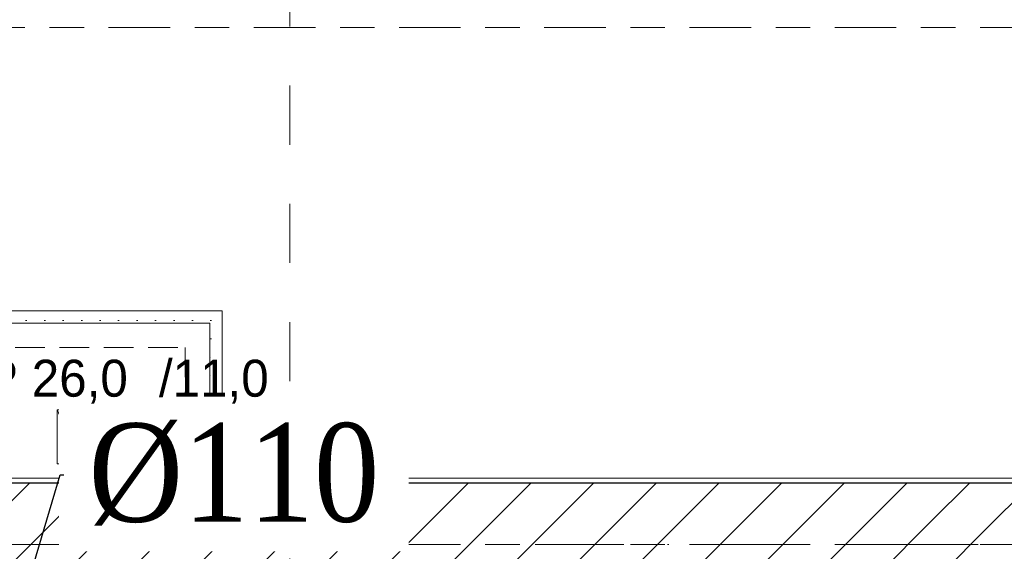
# Model space of a CAD drawing. Header units: millimetres. Extents: x -52968 to 399385, y -141133 to 110561.
# Tile 36 of 146: x 72699 to 74699, y -109556 to -108477. Entities that reach past the tile are written whole.
import ezdxf
from ezdxf import colors
from ezdxf.entities.mleader import LeaderData, LeaderLine
from ezdxf.math import Vec2, Vec3

# ---------------------------------------------------------------- set-up
doc = ezdxf.new("R2010")
doc.units = ezdxf.units.MM
for name, pattern in [('SIM-Wegliniec-21.07.2025-Parter$0$Kropki i Kreski', [360, 180, -90, 0, -90]), ('SIM-Wegliniec-21.07.2025-Parter$0$Przerywana', [240, 120, -120]), ('SIM-Wegliniec-21.07.2025-Parter$0$Przerywana długa', [390, 250, -140]), ('SIM-Wegliniec-21.07.2025-Parter$0$Przerywana gęsta', [90, 60, -30]), ('SIM-Wegliniec-21.07.2025-Parter$0$Przerywana podwójnie', [295, 125, -50, 70, -50])]:
    doc.linetypes.add(name, pattern=pattern)
doc.layers.add('_xref', color=250, linetype='Continuous')
for name, color, linetype, lineweight in [('RR_IWK_opisy', 7, 'Continuous', 0), ('SIM-Wegliniec-21.07.2025-Parter$0$A-Przekroje-PB_Nr_pióra__5', 250, 'Continuous', 0), ('SIM-Wegliniec-21.07.2025-Parter$0$Nowe_A-Belki-Wieniec_Nr_pióra__69', 250, 'Continuous', 0), ('SIM-Wegliniec-21.07.2025-Parter$0$Nowe_A-Belki-Wieniec_Nr_pióra__90', 250, 'Continuous', 0), ('SIM-Wegliniec-21.07.2025-Parter$0$Nowe_A-Osi_Nr_pióra__20', 250, 'Continuous', 0), ('SIM-Wegliniec-21.07.2025-Parter$0$Nowe_A-Posadzki_Nr_pióra__89', 250, 'Continuous', 0), ('SIM-Wegliniec-21.07.2025-Parter$0$Nowe_A-Przebicia_Nr_pióra__1', 250, 'Continuous', 0), ('SIM-Wegliniec-21.07.2025-Parter$0$Nowe_A-Strefy-Parter_Nr_pióra__94', 250, 'Continuous', 0), ('SIM-Wegliniec-21.07.2025-Parter$0$Nowe_A-Wentylacja-Mechaniczna-0-5', 250, 'Continuous', 0), ('SIM-Wegliniec-21.07.2025-Parter$0$Nowe_A-Wentylacja-Mechaniczna-0-5_Nr_pióra__47', 250, 'Continuous', 0), ('SIM-Wegliniec-21.07.2025-Parter$0$Nowe_A-Wentylacja-Mechaniczna-0-5_Nr_pióra__67', 250, 'Continuous', 0), ('SIM-Wegliniec-21.07.2025-Parter$0$Nowe_A-Ściany-Wewnętrzne', 250, 'Continuous', 0), ('SIM-Wegliniec-21.07.2025-Parter$0$Nowe_A-Ściany-Wewnętrzne_Nr_pióra__27', 250, 'Continuous', 0), ('SIM-Wegliniec-21.07.2025-Parter$0$Nowe_A-Ściany-Wewnętrzne_Nr_pióra__47', 250, 'Continuous', 0)]:
    doc.layers.add(name, color=color, linetype=linetype, lineweight=lineweight)
doc.styles.add('Garamond', font='GARA.TTF')
doc.styles.add('SIM-Wegliniec-21.07.2025-Parter$0$MtXpl_Arial', font='txt', dxfattribs={"height": 0.2})
pattern_1 = [(45, (0, 0), (-63.63961, 63.63961), [])]
pattern_2 = [(0, (0, 0), (0, 37.5), [0, -37.5])]

# ---------------------------------------------------------------- blocks, each defined once
blk = doc.blocks.new('SIM-Wegliniec-21.07.2025-Parter')
at = {"layer": 'SIM-Wegliniec-21.07.2025-Parter$0$Nowe_A-Wentylacja-Mechaniczna-0-5', "linetype": 'Continuous', "lineweight": 0}
h = blk.add_hatch(dxfattribs=at)
h.set_pattern_fill('Gips', color=256, style=0, pattern_type=2)
h.set_pattern_definition(pattern_2)
h.paths.add_polyline_path([(71830.1, -109092.6), (73085.3, -109092.6), (73085.3, -109067.6), (71830.1, -109067.6)])
at = {"layer": 'SIM-Wegliniec-21.07.2025-Parter$0$Nowe_A-Wentylacja-Mechaniczna-0-5', "linetype": 'Continuous', "lineweight": 0, "true_color": 0x000000}
h = blk.add_hatch(dxfattribs=at)
h.set_pattern_fill('Gips', color=18, style=0, pattern_type=2)
h.set_pattern_definition(pattern_2)
h.paths.add_polyline_path([(73085.3, -109092.6), (73110.3, -109092.6), (73110.3, -109067.6)])
at = {"layer": 'SIM-Wegliniec-21.07.2025-Parter$0$Nowe_A-Wentylacja-Mechaniczna-0-5', "linetype": 'Continuous', "lineweight": 0}
h = blk.add_hatch(dxfattribs=at)
h.set_pattern_fill('Gips', color=256, style=0, pattern_type=2)
h.set_pattern_definition(pattern_2)
h.paths.add_polyline_path([(73085.3, -109092.6), (73110.3, -109067.6), (73085.3, -109067.6)])
h = blk.add_hatch(dxfattribs=at)
h.set_pattern_fill('Gips', color=256, style=0, pattern_type=2)
h.set_pattern_definition(pattern_2)
h.paths.add_polyline_path([(73085.3, -109092.6), (73085.3, -109407.6), (73110.3, -109407.6), (73110.3, -109092.6)])
at = {"layer": 'SIM-Wegliniec-21.07.2025-Parter$0$Nowe_A-Ściany-Wewnętrzne', "linetype": 'Continuous', "lineweight": 0, "true_color": 0x000000}
h = blk.add_hatch(dxfattribs=at)
h.set_pattern_fill('Tynk', color=18, style=0, pattern_type=2)
h.set_pattern_definition([(0, (0, 0), (0, 86.60254), [0, -50]), (0, (25, 43.3), (0, 86.60254), [0, -50])])
h.paths.add_polyline_path([(74775.1, -109407.6), (71730.1, -109407.6), (71730.1, -109417.6), (74775.1, -109417.6)])
at = {"layer": 'SIM-Wegliniec-21.07.2025-Parter$0$Nowe_A-Ściany-Wewnętrzne', "linetype": 'Continuous', "lineweight": 0}
h = blk.add_hatch(dxfattribs=at)
h.set_pattern_fill('Bloczki_ceramiczne', color=256, style=0, pattern_type=2)
h.set_pattern_definition(pattern_1)
h.paths.add_polyline_path([(72130.1, -109667.6), (74550.1, -109667.6), (74550.1, -109417.6), (72130.1, -109417.6)])
h = blk.add_hatch(dxfattribs=at)
h.set_pattern_fill('Bloczki_ceramiczne', color=256, style=0, pattern_type=2)
h.set_pattern_definition(pattern_1)
h.paths.add_polyline_path([(74550.1, -109667.6), (74665.1, -109667.6), (74665.1, -109417.6), (74550.1, -109417.6)])
h = blk.add_hatch(dxfattribs=at)
h.set_pattern_fill('Bloczki_ceramiczne', color=256, style=0, pattern_type=2)
h.set_pattern_definition(pattern_1)
h.paths.add_polyline_path([(74665.1, -109667.6), (74775.1, -109667.6), (74775.1, -109417.6), (74665.1, -109417.6)])
at = {"layer": 'SIM-Wegliniec-21.07.2025-Parter$0$A-Przekroje-PB_Nr_pióra__5', "linetype": 'SIM-Wegliniec-21.07.2025-Parter$0$Przerywana', "lineweight": 13}
blk.add_line((73248, -94450.6), (73248, -119323.8), dxfattribs=at)
at = {"layer": 'SIM-Wegliniec-21.07.2025-Parter$0$Nowe_A-Belki-Wieniec_Nr_pióra__69', "linetype": 'SIM-Wegliniec-21.07.2025-Parter$0$Kropki i Kreski', "lineweight": 13}
blk.add_line((70505.1, -109542.6), (85505.1, -109542.6), dxfattribs=at)
at = {"layer": 'SIM-Wegliniec-21.07.2025-Parter$0$Nowe_A-Belki-Wieniec_Nr_pióra__90', "linetype": 'SIM-Wegliniec-21.07.2025-Parter$0$Przerywana długa', "lineweight": 13}
blk.add_line((70630.1, -109417.6), (85380.1, -109417.6), dxfattribs=at)
at = {"layer": 'SIM-Wegliniec-21.07.2025-Parter$0$Nowe_A-Osi_Nr_pióra__20', "linetype": 'SIM-Wegliniec-21.07.2025-Parter$0$Przerywana podwójnie', "lineweight": 13}
for p, q in [((63144.7, -108492.6), (90961.9, -108492.6)), ((63144.7, -109542.6), (90961.9, -109542.6))]:
    blk.add_line(p, q, dxfattribs=at)
at = {"layer": 'SIM-Wegliniec-21.07.2025-Parter$0$Nowe_A-Posadzki_Nr_pióra__89', "linetype": 'Continuous', "lineweight": 13, "flags": 128}
for points in [[(70630.1, -109417.6), (85380.1, -109417.6), (85380.1, -107567.6), (70630.1, -107567.6)], [(72130.1, -116907.6), (84130.1, -116907.6), (84130.1, -109417.6), (72130.1, -109417.6), (72130.1, -109667.6), (74550.1, -109667.6), (74550.1, -112537.6), (72130.1, -112537.6), (72130.1, -109667.6)]]:
    blk.add_lwpolyline(points, close=True, dxfattribs=at)
at = {"layer": 'SIM-Wegliniec-21.07.2025-Parter$0$Nowe_A-Przebicia_Nr_pióra__1', "linetype": 'Continuous', "lineweight": 13}
for p, q in [((72809.2, -109344.6), (72775.1, -109268.8)), ((72775.1, -109268.8), (73035.1, -109268.8)), ((72775.1, -109378.8), (72775.1, -109268.8)), ((72775.1, -109268.8), (72809.2, -109344.6)), ((73035.1, -109268.8), (73035.1, -109378.8)), ((73035.1, -109378.8), (72809.2, -109344.6)), ((72809.2, -109344.6), (73035.1, -109378.8)), ((73035.1, -109378.8), (72775.1, -109378.8))]:
    blk.add_line(p, q, dxfattribs=at)
at = {"layer": 'SIM-Wegliniec-21.07.2025-Parter$0$Nowe_A-Strefy-Parter_Nr_pióra__94', "linetype": 'Continuous', "lineweight": 13, "flags": 128}
blk.add_lwpolyline([(70640.1, -107577.6), (70640.1, -109407.6), (85370.1, -109407.6), (85370.1, -107577.6)], close=True, dxfattribs=at)
at = {"layer": 'SIM-Wegliniec-21.07.2025-Parter$0$Nowe_A-Wentylacja-Mechaniczna-0-5_Nr_pióra__47', "linetype": 'Continuous', "lineweight": 15, "flags": 128}
for points in [[(73110.3, -109067.6), (71805.1, -109067.6)], [(73110.3, -109067.6), (73110.3, -109092.6)], [(73110.3, -109407.6), (73110.3, -109092.6)], [(73085.3, -109407.6), (73035.3, -109407.6)], [(73110.3, -109407.6), (73085.3, -109407.6)]]:
    blk.add_lwpolyline(points, dxfattribs=at)
at = {"layer": 'SIM-Wegliniec-21.07.2025-Parter$0$Nowe_A-Wentylacja-Mechaniczna-0-5_Nr_pióra__47', "linetype": 'SIM-Wegliniec-21.07.2025-Parter$0$Przerywana gęsta', "lineweight": 15, "flags": 128}
for points in [[(71880.1, -109142.6), (73035.3, -109142.6)], [(73035.3, -109142.6), (73035.3, -109407.6)]]:
    blk.add_lwpolyline(points, dxfattribs=at)
at = {"layer": 'SIM-Wegliniec-21.07.2025-Parter$0$Nowe_A-Wentylacja-Mechaniczna-0-5_Nr_pióra__67', "linetype": 'Continuous', "lineweight": 13}
for p, q in [((73035.3, -109092.6), (71880.1, -109092.6)), ((73085.3, -109092.6), (73035.3, -109092.6)), ((73085.3, -109142.6), (73085.3, -109092.6)), ((73085.3, -109142.6), (73085.3, -109092.6)), ((73085.3, -109407.6), (73085.3, -109142.6))]:
    blk.add_line(p, q, dxfattribs=at)
at = {"layer": 'SIM-Wegliniec-21.07.2025-Parter$0$Nowe_A-Ściany-Wewnętrzne_Nr_pióra__27', "linetype": 'Continuous', "lineweight": 25}
for p, q in [((74550.1, -109417.6), (72130.1, -109417.6)), ((74665.1, -109417.6), (74550.1, -109417.6)), ((74775.1, -109417.6), (74665.1, -109417.6))]:
    blk.add_line(p, q, dxfattribs=at)
at = {"layer": 'SIM-Wegliniec-21.07.2025-Parter$0$Nowe_A-Ściany-Wewnętrzne_Nr_pióra__47', "linetype": 'Continuous', "lineweight": 15, "flags": 128}
blk.add_lwpolyline([(74775.1, -109407.6), (71730.1, -109407.6)], dxfattribs=at)
at = {"layer": 'SIM-Wegliniec-21.07.2025-Parter$0$Nowe_A-Przebicia_Nr_pióra__1', "lineweight": 13, "style": 'SIM-Wegliniec-21.07.2025-Parter$0$MtXpl_Arial'}
for s, p in [('OP 26,0', (72550.8, -109242.2)), (' /11,0', (72954, -109242.2))]:
    blk.add_text(s, height=75, dxfattribs=at).set_placement(p)

msp = doc.modelspace()

# ---------------------------------------------------------------- block references
at = {"layer": '_xref'}
msp.add_blockref('SIM-Wegliniec-21.07.2025-Parter', (0, 0), dxfattribs=at)

# ---------------------------------------------------------------- next in the draw order: leaders
at = {"layer": 'RR_IWK_opisy'}
ml = msp.add_multileader_mtext('Standard', dxfattribs=at)
ml.set_content('\\fGaramond|b0|i0;%%c110', color=256, style='Garamond')
ml.set_leader_properties()
ml.build(insert=Vec2(0, 0))
ml.multileader.update_dxf_attribs({"has_text_frame": 1, "text_left_attachment_type": 2, "text_right_attachment_type": 2})
ctx = ml.context
ctx.base_point, ctx.char_height, ctx.landing_gap_size, ctx.plane_origin = Vec3(72739, -109400.7), 200, 50, Vec3(-77396.4, 84697.7)
ctx.left_attachment, ctx.right_attachment = 2, 2
notes = []
notes.append((ctx, [(0, (1, 1, 0), (72781, -109400.7), (1, 0), 8, [(0, [(72605.1, -109994.1)], 0, [])])]))
ctx.mtext.insert = Vec3(72839, -109296.1)
ctx.mtext.has_bg_fill, ctx.mtext.bg_color, ctx.mtext.bg_scale_factor, ctx.mtext.bg_transparency, ctx.mtext.use_window_bg_color = 1, -1027028792, 1.3, 0, 1
for ctx, leaders in notes:
    for number, flags, end, landing, length, lines in leaders:
        leader = LeaderData()
        leader.index, (leader.has_last_leader_line, leader.has_dogleg_vector, leader.attachment_direction) = number, flags
        leader.last_leader_point, leader.dogleg_vector, leader.dogleg_length = Vec3(end), Vec3(landing), length
        for number, points, colour, breaks in lines:
            line = LeaderLine()
            line.index, line.vertices, line.color, line.breaks = number, Vec3.list(points), colors.encode_raw_color(colour), breaks
            leader.lines.append(line)
        ctx.leaders.append(leader)

doc.saveas('drawing.dxf')
